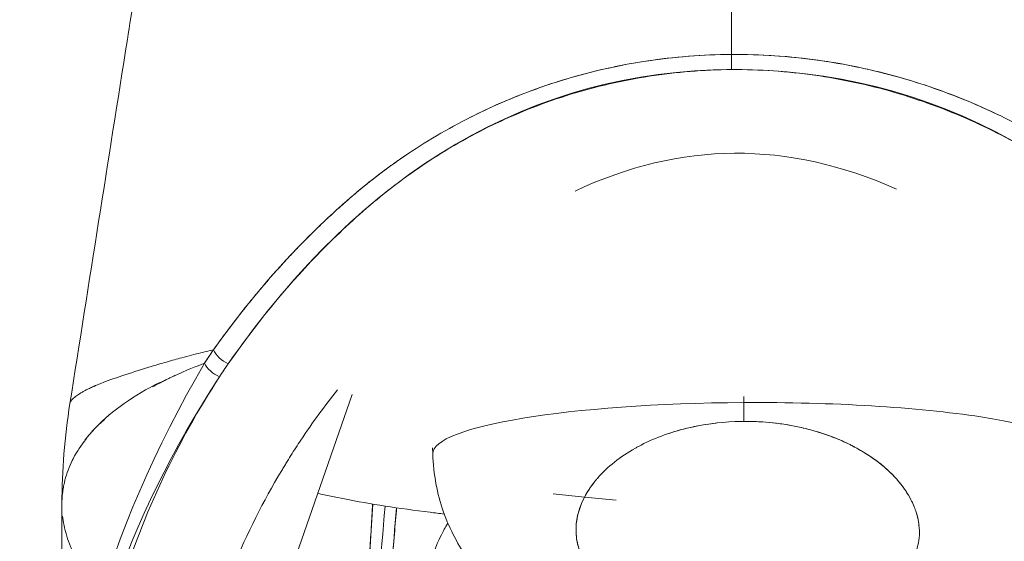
# Model space of a CAD drawing. Header units: millimetres. Extents: x -275 to -235, y -723 to -375.
# Tile 34 of 41: x -275 to -248, y -676 to -662. Entities that reach past the tile are written whole.
import ezdxf

# ---------------------------------------------------------------- set-up
doc = ezdxf.new("R2010")
doc.units = ezdxf.units.MM

msp = doc.modelspace()

# ---------------------------------------------------------------- linework, layer by layer
at = {"color": 0, "linetype": 'Continuous', "lineweight": 0}
for p, q in [((-255.612, -656.15), (-255.625, -662.476)), ((-255.625, -662.476), (-255.612, -656.15)), ((-270.678, -685.516), (-265.835, -671.633)), ((-255.291, -671.681), (-255.291, -671.847)), ((-255.291, -671.847), (-255.291, -671.681)), ((-263.665, -673.229), (-263.67, -673.063)), ((-259.578, -674.39), (-260.426, -674.306)), ((-273.668, -683.874), (-273.649, -674.577)), ((-259.579, -674.39), (-258.731, -674.474))]:
    msp.add_line(p, q, dxfattribs=at)
at = {"color": 0, "linetype": 'Continuous', "lineweight": 0, "extrusion": (0, 0, -1)}
for centre, major_axis, ratio, start_param, end_param in [((-255.606, -662.581), (-0.003, 0.5), 0.037599, -2.223476, -1.359498), ((-253.174, -678.009), (18.648, -1.278), 0.801444, -2.724827, -2.707062), ((-269.157, -670.498), (-0.41, 0.286), 0.543019, -1.902679, -0.715597), ((-269.394, -670.85), (-0.419, 0.273), 0.550413, -1.885468, -0.7038), ((-253.182, -678.011), (18.218, -0.786), 0.793898, -2.702681, -2.674883), ((-254.96, -673.223), (-8.706, 0), 0.158158, -0.004194, 1.532708), ((-254.96, -673.223), (8.706, 0), 0.158158, -1.608884, 0.004194), ((-255.101, -672.508), (-0.03, 5), 0.037599, -1.539843, -1.438038)]:
    msp.add_ellipse(centre, major_axis=major_axis, ratio=ratio, start_param=start_param, end_param=end_param, dxfattribs=at)
at = {"color": 0, "linetype": 'Continuous', "lineweight": 0}
for centre, major_axis, ratio, start_param, end_param in [((-255.606, -662.581), (0.003, -0.5), 0.037599, -1.782095, -0.918117), ((-253.176, -677.791), (-18.661, 0.748), 0.796607, -0.467179, -0.439348), ((-269.157, -670.498), (0.41, -0.286), 0.543019, -2.425997, -1.238914), ((-269.394, -670.85), (0.419, -0.273), 0.550413, -2.437793, -1.256125), ((-254.96, -673.223), (-8.706, 0), 0.158158, -1.532708, 0.004194), ((-254.96, -673.223), (8.706, 0), 0.158158, -0.004194, 1.608884), ((-255.101, -672.508), (0.03, -5), 0.037599, -1.703555, -1.60175)]:
    msp.add_ellipse(centre, major_axis=major_axis, ratio=ratio, start_param=start_param, end_param=end_param, dxfattribs=at)
for points, knots in [([(-273.435, -671.875), (-272.918, -668.608), (-272.403, -665.342), (-271.763, -661.284), (-271.638, -660.491), (-271.513, -659.698)], [0, 0, 0, 0, 10.00002, 10.00002, 12.429727, 12.429727, 12.429727, 12.429727]), ([(-255.625, -662.476), (-256.4, -662.481), (-257.171, -662.543), (-257.917, -662.656), (-258.663, -662.769), (-259.39, -662.934), (-260.098, -663.147), (-260.805, -663.36), (-261.499, -663.624), (-262.151, -663.926), (-262.803, -664.227), (-263.421, -664.566), (-264.007, -664.938), (-264.3, -665.125), (-264.585, -665.319), (-264.862, -665.522), (-265.14, -665.725), (-265.41, -665.935), (-265.666, -666.15), (-265.982, -666.415), (-266.286, -666.686), (-266.579, -666.963)], [0, 0, 0, 0, 0.00221656, 0.00221656, 0.00221656, 0.00443311, 0.00443311, 0.00443311, 0.00664967, 0.00664967, 0.00664967, 0.00886623, 0.00886623, 0.00886623, 0.00997451, 0.00997451, 0.00997451, 0.01108279, 0.01108279, 0.01108279, 0.0124456, 0.0124456, 0.0124456, 0.0124456]), ([(-262.645, -664.164), (-262.137, -663.908), (-261.619, -663.681), (-261.092, -663.483), (-260.926, -663.42), (-260.759, -663.361), (-260.591, -663.304), (-260.507, -663.276), (-260.423, -663.248), (-260.338, -663.221), (-260.313, -663.213), (-260.287, -663.205), (-260.262, -663.197), (-260.245, -663.192), (-260.228, -663.187), (-260.212, -663.182), (-260.19, -663.175), (-260.169, -663.169), (-260.148, -663.162), (-260.127, -663.156), (-260.107, -663.15), (-260.085, -663.143), (-258.633, -662.707), (-257.138, -662.485), (-255.625, -662.476)], [0.5883583, 0.5883583, 0.5883583, 0.5883583, 0.6875, 0.6875, 0.6875, 0.71875, 0.71875, 0.71875, 0.734375, 0.734375, 0.734375, 0.7391122, 0.7391122, 0.7391122, 0.7421875, 0.7421875, 0.7421875, 0.7460938, 0.7460938, 0.7460938, 0.75, 0.75, 0.75, 1, 1, 1, 1]), ([(-255.625, -662.476), (-254.49, -662.469), (-253.357, -662.582), (-252.237, -662.816), (-252.05, -662.854), (-251.863, -662.897), (-251.677, -662.942), (-251.584, -662.965), (-251.491, -662.988), (-251.398, -663.013), (-251.352, -663.025), (-251.306, -663.038), (-251.259, -663.05), (-251.236, -663.056), (-251.213, -663.063), (-251.19, -663.069), (-251.166, -663.076), (-251.142, -663.083), (-251.12, -663.089), (-251.06, -663.106), (-250.999, -663.123), (-250.939, -663.141), (-250.09, -663.391), (-249.257, -663.71), (-248.444, -664.099)], [0, 0, 0, 0, 0.1875, 0.1875, 0.1875, 0.21875, 0.21875, 0.21875, 0.234375, 0.234375, 0.234375, 0.2421875, 0.2421875, 0.2421875, 0.2460937, 0.2460937, 0.2460937, 0.25, 0.25, 0.25, 0.2609179, 0.2609179, 0.2609179, 0.4141944, 0.4141944, 0.4141944, 0.4141944]), ([(-244.333, -666.849), (-244.653, -666.569), (-244.983, -666.295), (-245.597, -665.816), (-245.882, -665.609), (-246.466, -665.21), (-246.764, -665.019), (-247.683, -664.471), (-248.324, -664.14), (-249.671, -663.553), (-250.383, -663.297), (-251.829, -662.888), (-252.567, -662.733), (-254.075, -662.524), (-254.849, -662.471), (-255.625, -662.476)], [0.00525409, 0.00525409, 0.00525409, 0.00525409, 0.00664967, 0.00664967, 0.00775795, 0.00775795, 0.00886623, 0.00886623, 0.01108279, 0.01108279, 0.01329934, 0.01329934, 0.0155159, 0.0155159, 0.01773246, 0.01773246, 0.01773246, 0.01773246]), ([(-269.17, -670.801), (-268.455, -669.775), (-267.663, -668.793), (-266.326, -667.411), (-265.855, -666.965), (-265.104, -666.323), (-264.844, -666.114), (-264.305, -665.71), (-264.029, -665.517), (-263.176, -664.961), (-262.578, -664.624), (-261.313, -664.025), (-260.641, -663.762), (-259.269, -663.339), (-258.564, -663.176), (-257.117, -662.951), (-256.371, -662.889), (-255.619, -662.884)], [0, 0, 0, 0, 0.00443311, 0.00443311, 0.00664967, 0.00664967, 0.00775795, 0.00775795, 0.00886623, 0.00886623, 0.01108279, 0.01108279, 0.01329934, 0.01329934, 0.0155159, 0.0155159, 0.01773246, 0.01773246, 0.01773246, 0.01773246]), ([(-255.619, -662.884), (-254.867, -662.88), (-254.117, -662.932), (-253.386, -663.036), (-252.654, -663.14), (-251.939, -663.295), (-251.238, -663.498), (-250.538, -663.701), (-249.848, -663.956), (-249.195, -664.248), (-248.542, -664.539), (-247.92, -664.869), (-247.326, -665.232), (-247.03, -665.414), (-246.74, -665.604), (-246.457, -665.803), (-246.174, -666.001), (-245.899, -666.207), (-245.634, -666.418), (-245.103, -666.84), (-244.602, -667.28), (-244.124, -667.735), (-243.169, -668.646), (-242.309, -669.617), (-241.523, -670.635)], [0, 0, 0, 0, 0.00221656, 0.00221656, 0.00221656, 0.00443311, 0.00443311, 0.00443311, 0.00664967, 0.00664967, 0.00664967, 0.00886623, 0.00886623, 0.00886623, 0.00997451, 0.00997451, 0.00997451, 0.01108279, 0.01108279, 0.01108279, 0.01329934, 0.01329934, 0.01329934, 0.01773246, 0.01773246, 0.01773246, 0.01773246]), ([(-269.568, -670.428), (-269.262, -669.997), (-268.948, -669.582), (-268.627, -669.184), (-268.539, -669.075), (-268.45, -668.967), (-268.361, -668.861), (-268.154, -668.613), (-267.943, -668.372), (-267.73, -668.137), (-267.623, -668.02), (-267.516, -667.905), (-267.408, -667.791), (-267.354, -667.734), (-267.3, -667.678), (-267.245, -667.622), (-267.218, -667.593), (-267.191, -667.566), (-267.164, -667.538), (-267.15, -667.524), (-267.136, -667.51), (-267.123, -667.496), (-267.109, -667.482), (-267.096, -667.469), (-267.082, -667.455), (-266.959, -667.33), (-266.835, -667.208), (-266.71, -667.088), (-266.656, -667.036), (-266.601, -666.984), (-266.547, -666.933), (-266.517, -666.905), (-266.487, -666.877), (-266.457, -666.849), (-266.442, -666.835), (-266.427, -666.821), (-266.412, -666.807), (-266.404, -666.8), (-266.397, -666.793), (-266.389, -666.786), (-266.382, -666.779), (-266.375, -666.773), (-266.367, -666.765), (-266.23, -666.64), (-266.099, -666.522), (-265.974, -666.413), (-265.911, -666.358), (-265.85, -666.305), (-265.79, -666.254), (-265.76, -666.229), (-265.731, -666.204), (-265.701, -666.179), (-265.687, -666.167), (-265.672, -666.155), (-265.658, -666.143), (-265.651, -666.137), (-265.643, -666.131), (-265.636, -666.125), (-265.629, -666.119), (-265.623, -666.114), (-265.615, -666.107), (-265.307, -665.853), (-264.992, -665.612), (-264.67, -665.384), (-264.579, -665.319), (-264.488, -665.256), (-264.396, -665.194), (-264.362, -665.171), (-264.329, -665.149), (-264.295, -665.126)], [0, 0, 0, 0, 0.0981504, 0.0981504, 0.0981504, 0.125, 0.125, 0.125, 0.1875, 0.1875, 0.1875, 0.21875, 0.21875, 0.21875, 0.234375, 0.234375, 0.234375, 0.2421875, 0.2421875, 0.2421875, 0.2460937, 0.2460937, 0.2460937, 0.25, 0.25, 0.25, 0.2827385, 0.2827385, 0.2827385, 0.296875, 0.296875, 0.296875, 0.3046875, 0.3046875, 0.3046875, 0.3085937, 0.3085937, 0.3085937, 0.3105469, 0.3105469, 0.3105469, 0.3125, 0.3125, 0.3125, 0.34375, 0.34375, 0.34375, 0.359375, 0.359375, 0.359375, 0.3671875, 0.3671875, 0.3671875, 0.3710937, 0.3710937, 0.3710937, 0.3730469, 0.3730469, 0.3730469, 0.375, 0.375, 0.375, 0.4481255, 0.4481255, 0.4481255, 0.46875, 0.46875, 0.46875, 0.4762547, 0.4762547, 0.4762547, 0.4762547]), ([(-266.61, -666.993), (-266.783, -667.157), (-266.952, -667.323), (-267.118, -667.491), (-268.03, -668.416), (-268.839, -669.4), (-269.569, -670.428)], [0.012494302, 0.012494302, 0.012494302, 0.012494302, 0.013299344, 0.013299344, 0.013299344, 0.017732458, 0.017732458, 0.017732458, 0.017732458]), ([(-269.569, -670.428), (-269.571, -670.429), (-269.624, -670.441), (-269.725, -670.464), (-269.826, -670.488), (-269.975, -670.523), (-270.165, -670.572), (-270.244, -670.592), (-270.331, -670.615), (-270.423, -670.64), (-270.55, -670.675), (-270.688, -670.713), (-270.834, -670.756), (-270.966, -670.794), (-271.106, -670.836), (-271.25, -670.879), (-271.478, -670.949), (-271.719, -671.024), (-271.958, -671.103), (-272.159, -671.169), (-272.357, -671.238), (-272.542, -671.31), (-272.593, -671.33), (-272.643, -671.349), (-272.692, -671.37), (-272.707, -671.376), (-272.723, -671.383), (-272.739, -671.389), (-272.743, -671.391), (-272.747, -671.393), (-272.75, -671.394), (-272.751, -671.395), (-272.752, -671.395), (-272.753, -671.395), (-272.755, -671.396), (-272.755, -671.396), (-272.755, -671.396), (-272.756, -671.397), (-272.756, -671.397), (-272.757, -671.397), (-272.759, -671.398), (-272.762, -671.399), (-272.765, -671.4), (-272.771, -671.403), (-272.777, -671.406), (-272.784, -671.409), (-272.79, -671.411), (-272.797, -671.414), (-272.803, -671.417), (-272.818, -671.424), (-272.834, -671.431), (-272.852, -671.439), (-272.86, -671.443), (-272.87, -671.447), (-272.879, -671.451), (-272.922, -671.472), (-272.953, -671.487), (-272.975, -671.498), (-272.976, -671.499), (-272.977, -671.499), (-272.977, -671.499), (-272.978, -671.5), (-272.979, -671.5), (-272.98, -671.501), (-272.981, -671.501), (-272.983, -671.502), (-272.985, -671.503), (-272.986, -671.504), (-272.987, -671.504), (-272.988, -671.505), (-272.991, -671.506), (-272.994, -671.508), (-272.997, -671.509), (-273.005, -671.513), (-273.014, -671.518), (-273.025, -671.524), (-273.045, -671.535), (-273.07, -671.548), (-273.097, -671.564), (-273.111, -671.571), (-273.125, -671.58), (-273.14, -671.589), (-273.143, -671.591), (-273.147, -671.593), (-273.151, -671.595), (-273.152, -671.596), (-273.153, -671.597), (-273.154, -671.597), (-273.155, -671.598), (-273.155, -671.598), (-273.156, -671.598), (-273.157, -671.599), (-273.158, -671.6), (-273.159, -671.601), (-273.164, -671.604), (-273.169, -671.607), (-273.174, -671.61), (-273.193, -671.622), (-273.211, -671.633), (-273.228, -671.645), (-273.248, -671.659), (-273.267, -671.673), (-273.284, -671.686), (-273.325, -671.718), (-273.359, -671.749), (-273.383, -671.778), (-273.384, -671.778), (-273.384, -671.778), (-273.384, -671.778), (-273.385, -671.78), (-273.387, -671.783), (-273.39, -671.786), (-273.399, -671.798), (-273.415, -671.818), (-273.426, -671.845), (-273.43, -671.854), (-273.432, -671.862), (-273.433, -671.869), (-273.434, -671.872), (-273.434, -671.874), (-273.435, -671.876)], [0.0001661, 0.0001661, 0.0001661, 0.0001661, 0.0625, 0.0625, 0.0625, 0.125, 0.125, 0.125, 0.1513501, 0.1513501, 0.1513501, 0.1875, 0.1875, 0.1875, 0.2203253, 0.2203253, 0.2203253, 0.272461, 0.272461, 0.272461, 0.3161559, 0.3161559, 0.3161559, 0.328125, 0.328125, 0.328125, 0.3320312, 0.3320312, 0.3320312, 0.3330078, 0.3330078, 0.3330078, 0.3332519, 0.3332519, 0.3332519, 0.3336181, 0.3336181, 0.3336181, 0.3339844, 0.3339844, 0.3339844, 0.3359375, 0.3359375, 0.3359375, 0.3401537, 0.3401537, 0.3401537, 0.34375, 0.34375, 0.34375, 0.3515625, 0.3515625, 0.3515625, 0.3554687, 0.3554687, 0.3554687, 0.375, 0.375, 0.375, 0.3759765, 0.3759765, 0.3759765, 0.3769531, 0.3769531, 0.3769531, 0.3789062, 0.3789062, 0.3789062, 0.3801654, 0.3801654, 0.3801654, 0.3828125, 0.3828125, 0.3828125, 0.390625, 0.390625, 0.390625, 0.40625, 0.40625, 0.40625, 0.4140625, 0.4140625, 0.4140625, 0.4160156, 0.4160156, 0.4160156, 0.4165039, 0.4165039, 0.4165039, 0.4169922, 0.4169922, 0.4169922, 0.4179687, 0.4179687, 0.4179687, 0.421875, 0.421875, 0.421875, 0.4375, 0.4375, 0.4375, 0.4560139, 0.4560139, 0.4560139, 0.5, 0.5, 0.5, 0.5002942, 0.5002942, 0.5002942, 0.5073734, 0.5073734, 0.5073734, 0.5376614, 0.5376614, 0.5376614, 0.5479162, 0.5479162, 0.5479162, 0.5515749, 0.5515749, 0.5515749, 0.5515749]), ([(-271.215, -671.427), (-271.164, -671.399), (-271.1, -671.364), (-271.022, -671.324), (-271.018, -671.322), (-271.017, -671.321), (-271.015, -671.32), (-271.012, -671.319), (-271.01, -671.318), (-271.008, -671.316), (-271.003, -671.314), (-270.999, -671.312), (-270.994, -671.309), (-270.985, -671.305), (-270.976, -671.3), (-270.967, -671.295), (-270.949, -671.286), (-270.931, -671.277), (-270.914, -671.268), (-270.879, -671.251), (-270.846, -671.234), (-270.815, -671.219), (-270.783, -671.203), (-270.753, -671.189), (-270.724, -671.175), (-270.696, -671.161), (-270.669, -671.148), (-270.643, -671.137), (-270.643, -671.136), (-270.64, -671.135), (-270.638, -671.134), (-270.636, -671.133), (-270.634, -671.132), (-270.633, -671.132), (-270.629, -671.13), (-270.626, -671.128), (-270.622, -671.127), (-270.615, -671.123), (-270.608, -671.12), (-270.601, -671.117), (-270.587, -671.11), (-270.573, -671.104), (-270.559, -671.098), (-270.532, -671.085), (-270.505, -671.073), (-270.479, -671.061), (-270.452, -671.049), (-270.426, -671.038), (-270.401, -671.026), (-270.078, -670.885), (-269.87, -670.812), (-269.811, -670.791)], [0.894913, 0.894913, 0.894913, 0.894913, 0.9062498, 0.9062498, 0.9062498, 0.9067381, 0.9067381, 0.9067381, 0.9072264, 0.9072264, 0.9072264, 0.9082029, 0.9082029, 0.9082029, 0.910156, 0.910156, 0.910156, 0.9140623, 0.9140623, 0.9140623, 0.9218748, 0.9218748, 0.9218748, 0.9296873, 0.9296873, 0.9296873, 0.9374998, 0.9374998, 0.9374998, 0.9377439, 0.9377439, 0.9377439, 0.9379881, 0.9379881, 0.9379881, 0.9384764, 0.9384764, 0.9384764, 0.9394529, 0.9394529, 0.9394529, 0.941406, 0.941406, 0.941406, 0.9453123, 0.9453123, 0.9453123, 0.9493124, 0.9493124, 0.9493124, 0.9999998, 0.9999998, 0.9999998, 0.9999998]), ([(-270.355, -695.543), (-271.35, -693.638), (-272.098, -691.598), (-272.572, -689.499), (-273.046, -687.4), (-273.245, -685.242), (-273.162, -683.104), (-273.079, -680.967), (-272.714, -678.851), (-272.08, -676.834), (-271.447, -674.817), (-270.544, -672.9), (-269.407, -671.153)], [0.946917, 0.946917, 0.946917, 0.946917, 1.220443, 1.220443, 1.220443, 1.49397, 1.49397, 1.49397, 1.767496, 1.767496, 1.767496, 2.041022, 2.041022, 2.041022, 2.041022]), ([(-271.015, -671.306), (-271.712, -671.657), (-272.299, -672.064), (-272.74, -672.521), (-272.845, -672.63), (-272.942, -672.742), (-273.03, -672.857)], [0.0992741, 0.0992741, 0.0992741, 0.0992741, 0.2856445, 0.2856445, 0.2856445, 0.3301267, 0.3301267, 0.3301267, 0.3301267]), ([(-266.233, -671.501), (-266.573, -671.931), (-266.903, -672.383), (-267.218, -672.858), (-267.309, -672.995), (-267.398, -673.133), (-267.486, -673.273), (-267.53, -673.343), (-267.574, -673.414), (-267.617, -673.485), (-267.639, -673.52), (-267.661, -673.556), (-267.682, -673.592), (-267.693, -673.61), (-267.704, -673.628), (-267.715, -673.645), (-267.725, -673.663), (-267.737, -673.683), (-267.747, -673.699), (-268.218, -674.491), (-268.66, -675.359), (-269.053, -676.303), (-269.118, -676.46), (-269.182, -676.62), (-269.245, -676.781), (-269.276, -676.862), (-269.307, -676.943), (-269.337, -677.025), (-269.353, -677.066), (-269.368, -677.107), (-269.383, -677.148), (-269.39, -677.168), (-269.398, -677.189), (-269.405, -677.21), (-269.411, -677.225), (-269.416, -677.241), (-269.422, -677.256), (-269.424, -677.261), (-269.426, -677.267), (-269.428, -677.272), (-269.723, -678.096), (-269.997, -679.024), (-270.213, -680.056), (-270.249, -680.228), (-270.283, -680.403), (-270.316, -680.581), (-270.332, -680.67), (-270.348, -680.759), (-270.364, -680.85), (-270.371, -680.895), (-270.379, -680.94), (-270.386, -680.986), (-270.39, -681.009), (-270.394, -681.031), (-270.397, -681.054), (-270.4, -681.074), (-270.404, -681.094), (-270.407, -681.114), (-270.407, -681.117), (-270.408, -681.121), (-270.408, -681.123), (-270.531, -681.904), (-270.661, -682.977), (-270.668, -684.341)], [0.0771625, 0.0771625, 0.0771625, 0.0771625, 0.183765, 0.183765, 0.183765, 0.2143925, 0.2143925, 0.2143925, 0.2297062, 0.2297062, 0.2297062, 0.2373631, 0.2373631, 0.2373631, 0.2411915, 0.2411915, 0.2411915, 0.24502, 0.24502, 0.24502, 0.4287849, 0.4287849, 0.4287849, 0.4594124, 0.4594124, 0.4594124, 0.4747261, 0.4747261, 0.4747261, 0.482383, 0.482383, 0.482383, 0.4862114, 0.4862114, 0.4862114, 0.4890827, 0.4890827, 0.4890827, 0.4900399, 0.4900399, 0.4900399, 0.6738048, 0.6738048, 0.6738048, 0.7044323, 0.7044323, 0.7044323, 0.719746, 0.719746, 0.719746, 0.7274029, 0.7274029, 0.7274029, 0.7312313, 0.7312313, 0.7312313, 0.7345812, 0.7345812, 0.7345812, 0.7350598, 0.7350598, 0.7350598, 0.9377903, 0.9377903, 0.9377903, 0.9377903]), ([(-273.649, -674.577), (-273.649, -674.471), (-273.642, -674.393), (-273.638, -674.341), (-273.636, -674.32), (-273.634, -674.303), (-273.633, -674.291), (-273.633, -674.291), (-273.632, -674.288), (-273.632, -674.286), (-273.632, -674.284), (-273.632, -674.282), (-273.631, -674.28), (-273.631, -674.276), (-273.63, -674.273), (-273.63, -674.269), (-273.629, -674.261), (-273.628, -674.254), (-273.627, -674.246), (-273.625, -674.231), (-273.623, -674.217), (-273.621, -674.202), (-273.617, -674.172), (-273.612, -674.143), (-273.607, -674.114), (-273.604, -674.1), (-273.601, -674.085), (-273.598, -674.07), (-273.58, -673.978), (-273.557, -673.889), (-273.53, -673.803), (-273.47, -673.613), (-273.393, -673.44), (-273.306, -673.283), (-273.201, -673.095), (-273.084, -672.929), (-272.965, -672.783), (-272.894, -672.694), (-272.821, -672.614), (-272.751, -672.54), (-272.679, -672.465), (-272.609, -672.398), (-272.543, -672.338), (-272.542, -672.337), (-272.539, -672.335), (-272.537, -672.333), (-272.535, -672.331), (-272.533, -672.329), (-272.531, -672.327), (-272.527, -672.324), (-272.523, -672.32), (-272.519, -672.317), (-272.515, -672.313), (-272.511, -672.309), (-272.506, -672.305), (-272.506, -672.305), (-272.506, -672.305), (-272.506, -672.305)], [0.39681, 0.39681, 0.39681, 0.39681, 0.4701944, 0.4701944, 0.4701944, 0.4999999, 0.4999999, 0.4999999, 0.5004882, 0.5004882, 0.5004882, 0.5009765, 0.5009765, 0.5009765, 0.501953, 0.501953, 0.501953, 0.5039062, 0.5039062, 0.5039062, 0.5078124, 0.5078124, 0.5078124, 0.5156249, 0.5156249, 0.5156249, 0.5195899, 0.5195899, 0.5195899, 0.5448497, 0.5448497, 0.5448497, 0.6008802, 0.6008802, 0.6008802, 0.6680036, 0.6680036, 0.6680036, 0.7085939, 0.7085939, 0.7085939, 0.7499998, 0.7499998, 0.7499998, 0.7504881, 0.7504881, 0.7504881, 0.7509764, 0.7509764, 0.7509764, 0.751953, 0.751953, 0.751953, 0.7530467, 0.7530467, 0.7530467, 0.7530476, 0.7530476, 0.7530476, 0.7530476]), ([(-255.372, -672.355), (-255.805, -672.363), (-256.226, -672.41), (-256.636, -672.497), (-256.699, -672.51), (-256.759, -672.524), (-256.823, -672.539), (-257.3, -672.655), (-257.736, -672.819), (-258.131, -673.031), (-258.157, -673.045), (-258.182, -673.058), (-258.209, -673.074), (-258.624, -673.306), (-258.966, -673.577), (-259.233, -673.888), (-259.251, -673.908), (-259.267, -673.928), (-259.286, -673.95), (-259.412, -674.106), (-259.517, -674.266), (-259.599, -674.432), (-259.611, -674.455), (-259.622, -674.478), (-259.633, -674.503), (-259.713, -674.679), (-259.765, -674.855), (-259.791, -675.033), (-259.795, -675.058), (-259.798, -675.082), (-259.801, -675.109), (-259.817, -675.269), (-259.811, -675.426), (-259.782, -675.579), (-259.773, -675.63), (-259.761, -675.679), (-259.746, -675.731), (-259.686, -675.938), (-259.585, -676.131), (-259.444, -676.307), (-259.32, -676.462), (-259.169, -676.6), (-258.99, -676.721), (-258.964, -676.739), (-258.936, -676.757), (-258.911, -676.773), (-258.724, -676.89), (-258.511, -676.989), (-258.272, -677.069), (-258.256, -677.075), (-258.238, -677.081), (-258.224, -677.085), (-258.005, -677.156), (-257.762, -677.212), (-257.494, -677.255), (-257.486, -677.256), (-257.476, -677.258), (-257.468, -677.259), (-257.244, -677.294), (-256.992, -677.32), (-256.714, -677.338), (-256.705, -677.339), (-256.694, -677.339), (-256.687, -677.34), (-256.455, -677.354), (-256.202, -677.364), (-255.928, -677.368), (-255.919, -677.369), (-255.908, -677.369), (-255.901, -677.369), (-255.686, -677.372), (-255.424, -677.373), (-255.115, -677.371)], [0.0065172, 0.0065172, 0.0065172, 0.0065172, 0.109375, 0.109375, 0.109375, 0.125, 0.125, 0.125, 0.2421875, 0.2421875, 0.2421875, 0.25, 0.25, 0.25, 0.3671875, 0.3671875, 0.3671875, 0.375, 0.375, 0.375, 0.4296875, 0.4296875, 0.4296875, 0.4375, 0.4375, 0.4375, 0.4921875, 0.4921875, 0.4921875, 0.5, 0.5, 0.5, 0.546875, 0.546875, 0.546875, 0.5625, 0.5625, 0.5625, 0.625, 0.625, 0.625, 0.6796875, 0.6796875, 0.6796875, 0.6875, 0.6875, 0.6875, 0.7460937, 0.7460937, 0.7460937, 0.75, 0.75, 0.75, 0.8105469, 0.8105469, 0.8105469, 0.8125, 0.8125, 0.8125, 0.8730469, 0.8730469, 0.8730469, 0.875, 0.875, 0.875, 0.9355469, 0.9355469, 0.9355469, 0.9375, 0.9375, 0.9375, 1, 1, 1, 1]), ([(-257.304, -672.677), (-257.206, -672.645), (-257.106, -672.614), (-257.005, -672.586), (-256.942, -672.569), (-256.878, -672.553), (-256.816, -672.538), (-256.562, -672.477), (-256.303, -672.431), (-256.039, -672.4)], [0.8338827, 0.8338827, 0.8338827, 0.8338827, 0.859375, 0.859375, 0.859375, 0.875, 0.875, 0.875, 0.9394676, 0.9394676, 0.9394676, 0.9394676]), ([(-250.701, -674.661), (-250.718, -674.62), (-250.736, -674.578), (-250.755, -674.537), (-250.767, -674.512), (-250.78, -674.485), (-250.793, -674.462), (-250.879, -674.295), (-250.988, -674.134), (-251.118, -673.978), (-251.137, -673.956), (-251.157, -673.933), (-251.175, -673.912), (-251.453, -673.598), (-251.803, -673.325), (-252.225, -673.09), (-252.253, -673.075), (-252.283, -673.058), (-252.31, -673.044), (-252.688, -672.843), (-253.1, -672.685), (-253.546, -672.569), (-253.609, -672.552), (-253.676, -672.536), (-253.739, -672.522), (-254.243, -672.407), (-254.76, -672.351), (-255.29, -672.354)], [0.5417777, 0.5417777, 0.5417777, 0.5417777, 0.5546875, 0.5546875, 0.5546875, 0.5625, 0.5625, 0.5625, 0.6171875, 0.6171875, 0.6171875, 0.625, 0.625, 0.625, 0.7421875, 0.7421875, 0.7421875, 0.75, 0.75, 0.75, 0.859375, 0.859375, 0.859375, 0.875, 0.875, 0.875, 1, 1, 1, 1]), ([(-255.29, -672.354), (-254.832, -672.352), (-254.377, -672.394), (-253.934, -672.481), (-253.871, -672.493), (-253.809, -672.506), (-253.745, -672.521), (-253.356, -672.609), (-252.987, -672.73), (-252.644, -672.882), (-252.587, -672.907), (-252.531, -672.933), (-252.475, -672.96), (-252.447, -672.974), (-252.419, -672.987), (-252.392, -673.001), (-252.365, -673.015), (-252.339, -673.029), (-252.31, -673.044)], [0, 0, 0, 0, 0.109375, 0.109375, 0.109375, 0.125, 0.125, 0.125, 0.21875, 0.21875, 0.21875, 0.234375, 0.234375, 0.234375, 0.2421875, 0.2421875, 0.2421875, 0.25, 0.25, 0.25, 0.25]), ([(-263.665, -673.229), (-263.651, -673.776), (-263.544, -674.311), (-263.201, -675.291), (-262.96, -675.718), (-262.401, -676.504), (-262.087, -676.807), (-261.406, -677.376), (-261.078, -677.564), (-260.491, -677.867), (-260.241, -677.966), (-259.791, -678.125), (-259.593, -678.183), (-259.29, -678.263), (-259.179, -678.289), (-259.071, -678.314)], [3.145787, 3.145787, 3.145787, 3.145787, 3.1967581, 3.1967581, 3.25363, 3.25363, 3.3283175, 3.3283175, 3.4386336, 3.4386336, 3.5612399, 3.5612399, 3.6838462, 3.6838462, 3.7587372, 3.7587372, 3.7587372, 3.7587372]), ([(-252.243, -673.08), (-251.928, -673.254), (-251.649, -673.452), (-251.412, -673.67), (-251.37, -673.709), (-251.329, -673.749), (-251.29, -673.789), (-251.27, -673.809), (-251.251, -673.829), (-251.231, -673.85), (-251.212, -673.87), (-251.195, -673.89), (-251.175, -673.912), (-251.097, -674), (-251.026, -674.09), (-250.962, -674.182), (-250.93, -674.228), (-250.9, -674.274), (-250.872, -674.321), (-250.858, -674.344), (-250.844, -674.367), (-250.831, -674.391), (-250.824, -674.403), (-250.818, -674.414), (-250.812, -674.426), (-250.805, -674.438), (-250.799, -674.449), (-250.793, -674.462), (-250.74, -674.563), (-250.697, -674.665), (-250.662, -674.765), (-250.645, -674.816), (-250.631, -674.866), (-250.618, -674.916), (-250.612, -674.941), (-250.606, -674.966), (-250.601, -674.991), (-250.598, -675.004), (-250.596, -675.016), (-250.593, -675.028), (-250.591, -675.041), (-250.589, -675.052), (-250.587, -675.066), (-250.582, -675.096), (-250.578, -675.126), (-250.574, -675.156)], [0.2562004, 0.2562004, 0.2562004, 0.2562004, 0.34375, 0.34375, 0.34375, 0.359375, 0.359375, 0.359375, 0.3671875, 0.3671875, 0.3671875, 0.375, 0.375, 0.375, 0.40625, 0.40625, 0.40625, 0.421875, 0.421875, 0.421875, 0.4296875, 0.4296875, 0.4296875, 0.4335937, 0.4335937, 0.4335937, 0.4375, 0.4375, 0.4375, 0.46875, 0.46875, 0.46875, 0.484375, 0.484375, 0.484375, 0.4921875, 0.4921875, 0.4921875, 0.4960937, 0.4960937, 0.4960937, 0.5, 0.5, 0.5, 0.5086057, 0.5086057, 0.5086057, 0.5086057]), ([(-259.533, -676.185), (-259.595, -676.092), (-259.649, -675.993), (-259.691, -675.888), (-259.702, -675.863), (-259.711, -675.837), (-259.721, -675.811), (-259.725, -675.797), (-259.73, -675.784), (-259.734, -675.771), (-259.738, -675.758), (-259.743, -675.743), (-259.746, -675.731), (-259.788, -675.585), (-259.81, -675.432), (-259.809, -675.271), (-259.809, -675.245), (-259.808, -675.218), (-259.807, -675.191), (-259.806, -675.177), (-259.805, -675.164), (-259.804, -675.15), (-259.803, -675.136), (-259.802, -675.121), (-259.801, -675.109), (-259.771, -674.817), (-259.669, -674.522), (-259.49, -674.235), (-259.46, -674.187), (-259.428, -674.139), (-259.394, -674.092), (-259.377, -674.068), (-259.36, -674.045), (-259.341, -674.021), (-259.334, -674.011), (-259.326, -674), (-259.318, -673.99)], [0.3896621, 0.3896621, 0.3896621, 0.3896621, 0.421875, 0.421875, 0.421875, 0.4296875, 0.4296875, 0.4296875, 0.4335937, 0.4335937, 0.4335937, 0.4375, 0.4375, 0.4375, 0.484375, 0.484375, 0.484375, 0.4921875, 0.4921875, 0.4921875, 0.4960937, 0.4960937, 0.4960937, 0.5, 0.5, 0.5, 0.59375, 0.59375, 0.59375, 0.609375, 0.609375, 0.609375, 0.6171875, 0.6171875, 0.6171875, 0.6205744, 0.6205744, 0.6205744, 0.6205744]), ([(-266.762, -674.289), (-266.533, -674.343), (-266.292, -674.394), (-265.353, -674.578), (-264.581, -674.698), (-263.612, -674.818), (-263.484, -674.834), (-263.355, -674.849)], [3.7388927, 3.7388927, 3.7388927, 3.7388927, 3.8213001, 3.8213001, 4.0459194, 4.0459194, 4.0795084, 4.0795084, 4.0795084, 4.0795084]), ([(-265.756, -680.235), (-265.765, -680.238), (-265.768, -680.212), (-265.765, -680.157), (-265.763, -680.129), (-265.76, -680.094), (-265.755, -680.051), (-265.752, -680.03), (-265.75, -680.006), (-265.746, -679.981), (-265.745, -679.968), (-265.743, -679.955), (-265.741, -679.941), (-265.741, -679.934), (-265.74, -679.927), (-265.739, -679.92), (-265.738, -679.917), (-265.738, -679.913), (-265.737, -679.91), (-265.737, -679.906), (-265.736, -679.9), (-265.736, -679.899), (-265.729, -679.846), (-265.721, -679.784), (-265.711, -679.714), (-265.707, -679.679), (-265.702, -679.642), (-265.696, -679.602), (-265.694, -679.582), (-265.691, -679.562), (-265.688, -679.541), (-265.687, -679.53), (-265.685, -679.519), (-265.684, -679.508), (-265.683, -679.503), (-265.683, -679.498), (-265.682, -679.492), (-265.681, -679.487), (-265.68, -679.478), (-265.68, -679.475), (-265.661, -679.335), (-265.637, -679.146), (-265.609, -678.899), (-265.605, -678.858), (-265.6, -678.815), (-265.595, -678.77), (-265.592, -678.748), (-265.59, -678.726), (-265.587, -678.702), (-265.586, -678.691), (-265.585, -678.679), (-265.584, -678.667), (-265.583, -678.662), (-265.582, -678.656), (-265.582, -678.65), (-265.581, -678.644), (-265.58, -678.634), (-265.58, -678.632), (-265.559, -678.435), (-265.514, -678.011), (-265.458, -677.283), (-265.454, -677.232), (-265.45, -677.178), (-265.446, -677.123), (-265.444, -677.095), (-265.441, -677.067), (-265.439, -677.039), (-265.438, -677.025), (-265.437, -677.011), (-265.436, -676.996), (-265.436, -676.989), (-265.435, -676.982), (-265.435, -676.975), (-265.434, -676.967), (-265.433, -676.959), (-265.433, -676.953), (-265.383, -676.269), (-265.352, -675.738), (-265.332, -675.409), (-265.331, -675.386), (-265.33, -675.363), (-265.328, -675.342), (-265.328, -675.331), (-265.327, -675.321), (-265.326, -675.31), (-265.326, -675.305), (-265.326, -675.3), (-265.326, -675.295), (-265.325, -675.291), (-265.325, -675.288), (-265.325, -675.284), (-265.324, -675.273), (-265.323, -675.245), (-265.321, -675.224), (-265.308, -675.003), (-265.296, -674.788), (-265.284, -674.58)], [0.0000256, 0.0000256, 0.0000256, 0.0000256, 0.03125, 0.03125, 0.03125, 0.046875, 0.046875, 0.046875, 0.0546875, 0.0546875, 0.0546875, 0.0585937, 0.0585937, 0.0585937, 0.0605469, 0.0605469, 0.0605469, 0.0615234, 0.0615234, 0.0615234, 0.0625, 0.0625, 0.0625, 0.09375, 0.09375, 0.09375, 0.109375, 0.109375, 0.109375, 0.1171875, 0.1171875, 0.1171875, 0.1210937, 0.1210937, 0.1210937, 0.1230469, 0.1230469, 0.1230469, 0.125, 0.125, 0.125, 0.21875, 0.21875, 0.21875, 0.234375, 0.234375, 0.234375, 0.2421875, 0.2421875, 0.2421875, 0.2460937, 0.2460937, 0.2460937, 0.2480469, 0.2480469, 0.2480469, 0.25, 0.25, 0.25, 0.46875, 0.46875, 0.46875, 0.484375, 0.484375, 0.484375, 0.4921875, 0.4921875, 0.4921875, 0.4960937, 0.4960937, 0.4960937, 0.4980469, 0.4980469, 0.4980469, 0.5, 0.5, 0.5, 0.71875, 0.71875, 0.71875, 0.734375, 0.734375, 0.734375, 0.7421875, 0.7421875, 0.7421875, 0.7460937, 0.7460937, 0.7460937, 0.7490234, 0.7490234, 0.7490234, 0.7578102, 0.7578102, 0.7578102, 0.8495324, 0.8495324, 0.8495324, 0.8495324]), ([(-265.284, -674.58), (-265.288, -674.654), (-265.292, -674.729), (-265.297, -674.806), (-265.301, -674.882), (-265.306, -674.96), (-265.31, -675.039), (-265.312, -675.078), (-265.315, -675.118), (-265.317, -675.158), (-265.318, -675.178), (-265.32, -675.199), (-265.321, -675.219), (-265.321, -675.229), (-265.322, -675.239), (-265.322, -675.25), (-265.323, -675.257), (-265.323, -675.265), (-265.324, -675.273), (-265.325, -675.296), (-265.328, -675.336), (-265.33, -675.368), (-265.355, -675.804), (-265.378, -676.153), (-265.395, -676.414), (-265.405, -676.554), (-265.413, -676.668), (-265.419, -676.758), (-265.422, -676.803), (-265.425, -676.842), (-265.427, -676.874), (-265.428, -676.89), (-265.43, -676.905), (-265.43, -676.918), (-265.431, -676.922), (-265.431, -676.926), (-265.431, -676.929), (-265.432, -676.935), (-265.432, -676.94), (-265.432, -676.945), (-265.434, -676.965), (-265.437, -677.003), (-265.439, -677.04), (-265.458, -677.287), (-265.488, -677.712), (-265.548, -678.322), (-265.553, -678.371), (-265.558, -678.421), (-265.563, -678.473), (-265.566, -678.499), (-265.569, -678.525), (-265.571, -678.552), (-265.573, -678.565), (-265.574, -678.578), (-265.576, -678.592), (-265.576, -678.598), (-265.577, -678.605), (-265.578, -678.612), (-265.578, -678.617), (-265.579, -678.622), (-265.579, -678.627), (-265.58, -678.634), (-265.58, -678.634), (-265.58, -678.636), (-265.583, -678.663), (-265.588, -678.71), (-265.596, -678.776), (-265.599, -678.812), (-265.604, -678.852), (-265.609, -678.898), (-265.612, -678.921), (-265.615, -678.946), (-265.618, -678.972), (-265.619, -678.985), (-265.621, -678.998), (-265.622, -679.012), (-265.623, -679.018), (-265.624, -679.025), (-265.625, -679.032), (-265.626, -679.039), (-265.627, -679.048), (-265.627, -679.053), (-265.638, -679.144), (-265.648, -679.224), (-265.657, -679.295), (-265.661, -679.33), (-265.665, -679.363), (-265.669, -679.393), (-265.671, -679.408), (-265.673, -679.422), (-265.675, -679.436), (-265.675, -679.443), (-265.676, -679.45), (-265.677, -679.456), (-265.678, -679.463), (-265.679, -679.468), (-265.68, -679.475), (-265.681, -679.483), (-265.682, -679.491), (-265.683, -679.499), (-265.686, -679.523), (-265.689, -679.548), (-265.693, -679.575), (-265.695, -679.593), (-265.698, -679.611), (-265.7, -679.63), (-265.701, -679.639), (-265.703, -679.648), (-265.704, -679.658), (-265.705, -679.668), (-265.706, -679.676), (-265.708, -679.687), (-265.714, -679.733), (-265.719, -679.774), (-265.724, -679.809), (-265.726, -679.827), (-265.729, -679.843), (-265.731, -679.858), (-265.732, -679.865), (-265.732, -679.872), (-265.733, -679.879), (-265.734, -679.883), (-265.734, -679.886), (-265.735, -679.889), (-265.735, -679.892), (-265.735, -679.894), (-265.736, -679.9), (-265.738, -679.911), (-265.739, -679.922), (-265.74, -679.932), (-265.742, -679.942), (-265.743, -679.952), (-265.744, -679.961), (-265.745, -679.97), (-265.746, -679.978), (-265.747, -679.985), (-265.747, -679.988), (-265.748, -679.991), (-265.748, -679.994), (-265.749, -680.003), (-265.751, -680.017), (-265.752, -680.03), (-265.753, -680.038), (-265.754, -680.045), (-265.755, -680.054), (-265.756, -680.063), (-265.757, -680.072), (-265.758, -680.08), (-265.758, -680.085), (-265.759, -680.089), (-265.759, -680.093), (-265.76, -680.096), (-265.76, -680.099), (-265.76, -680.104), (-265.761, -680.114), (-265.762, -680.123), (-265.763, -680.13), (-265.763, -680.133), (-265.763, -680.136), (-265.763, -680.14), (-265.764, -680.143), (-265.764, -680.147), (-265.764, -680.151), (-265.765, -680.157), (-265.765, -680.165), (-265.765, -680.174), (-265.766, -680.179), (-265.766, -680.181), (-265.766, -680.184), (-265.766, -680.188), (-265.766, -680.191), (-265.766, -680.194), (-265.766, -680.201), (-265.766, -680.207), (-265.765, -680.212), (-265.765, -680.215), (-265.765, -680.217), (-265.764, -680.219), (-265.764, -680.221), (-265.764, -680.224), (-265.763, -680.225), (-265.763, -680.227), (-265.762, -680.231), (-265.76, -680.233), (-265.759, -680.234), (-265.759, -680.235), (-265.758, -680.235), (-265.757, -680.235), (-265.756, -680.235), (-265.756, -680.235)], [0.1556999, 0.1556999, 0.1556999, 0.1556999, 0.1875, 0.1875, 0.1875, 0.21875, 0.21875, 0.21875, 0.234375, 0.234375, 0.234375, 0.2421875, 0.2421875, 0.2421875, 0.2460938, 0.2460938, 0.2460938, 0.2490234, 0.2490234, 0.2490234, 0.2577981, 0.2577981, 0.2577981, 0.375, 0.375, 0.375, 0.4375, 0.4375, 0.4375, 0.46875, 0.46875, 0.46875, 0.484375, 0.484375, 0.484375, 0.4889101, 0.4889101, 0.4889101, 0.4960938, 0.4960938, 0.4960938, 0.5253532, 0.5253532, 0.5253532, 0.71875, 0.71875, 0.71875, 0.734375, 0.734375, 0.734375, 0.7421875, 0.7421875, 0.7421875, 0.7460938, 0.7460938, 0.7460938, 0.7480469, 0.7480469, 0.7480469, 0.7495117, 0.7495117, 0.7495117, 0.7514954, 0.7514954, 0.7514954, 0.78125, 0.78125, 0.78125, 0.796875, 0.796875, 0.796875, 0.8046875, 0.8046875, 0.8046875, 0.8085938, 0.8085938, 0.8085938, 0.8105469, 0.8105469, 0.8105469, 0.8125, 0.8125, 0.8125, 0.84375, 0.84375, 0.84375, 0.859375, 0.859375, 0.859375, 0.8671875, 0.8671875, 0.8671875, 0.8710937, 0.8710937, 0.8710937, 0.875, 0.875, 0.875, 0.8789453, 0.8789453, 0.8789453, 0.890625, 0.890625, 0.890625, 0.8984375, 0.8984375, 0.8984375, 0.9023437, 0.9023437, 0.9023437, 0.90625, 0.90625, 0.90625, 0.921875, 0.921875, 0.921875, 0.9296875, 0.9296875, 0.9296875, 0.9335937, 0.9335937, 0.9335937, 0.9355469, 0.9355469, 0.9355469, 0.9375, 0.9375, 0.9375, 0.9412925, 0.9412925, 0.9412925, 0.9453125, 0.9453125, 0.9453125, 0.9492187, 0.9492187, 0.9492187, 0.9511719, 0.9511719, 0.9511719, 0.9570312, 0.9570312, 0.9570312, 0.9609375, 0.9609375, 0.9609375, 0.9648437, 0.9648437, 0.9648437, 0.9667969, 0.9667969, 0.9667969, 0.96875, 0.96875, 0.96875, 0.9726562, 0.9726562, 0.9726562, 0.9744787, 0.9744787, 0.9744787, 0.9765625, 0.9765625, 0.9765625, 0.9804687, 0.9804687, 0.9804687, 0.9824219, 0.9824219, 0.9824219, 0.984375, 0.984375, 0.984375, 0.9882812, 0.9882812, 0.9882812, 0.9902344, 0.9902344, 0.9902344, 0.9921875, 0.9921875, 0.9921875, 0.9960937, 0.9960937, 0.9960937, 0.9980469, 0.9980469, 0.9980469, 1, 1, 1, 1]), ([(-265.282, -674.58), (-265.324, -675.332), (-265.368, -676.084), (-265.461, -677.378), (-265.505, -677.919), (-265.587, -678.737), (-265.618, -679.012), (-265.67, -679.428), (-265.688, -679.57), (-265.717, -679.782), (-265.726, -679.855), (-265.74, -679.963), (-265.744, -680), (-265.75, -680.054), (-265.752, -680.073), (-265.754, -680.099), (-265.755, -680.108), (-265.756, -680.121), (-265.756, -680.125), (-265.756, -680.132), (-265.757, -680.135), (-265.757, -680.138)], [0.985517, 0.985517, 0.985517, 0.985517, 3.287944, 3.287944, 4.9378, 4.9378, 5.771908, 5.771908, 6.197827, 6.197827, 6.417668, 6.417668, 6.532307, 6.532307, 6.592744, 6.592744, 6.624531, 6.624531, 6.641164, 6.641164, 6.658474, 6.658474, 6.658474, 6.658474]), ([(-264.639, -674.681), (-264.678, -675.124), (-264.719, -675.624), (-264.761, -676.172), (-264.765, -676.224), (-264.769, -676.278), (-264.773, -676.332), (-264.775, -676.358), (-264.777, -676.385), (-264.779, -676.413), (-264.78, -676.426), (-264.781, -676.44), (-264.782, -676.453), (-264.783, -676.46), (-264.783, -676.467), (-264.784, -676.474), (-264.784, -676.481), (-264.785, -676.489), (-264.785, -676.494), (-264.803, -676.729), (-264.823, -677.001), (-264.847, -677.307), (-264.851, -677.358), (-264.855, -677.41), (-264.859, -677.463), (-264.861, -677.489), (-264.863, -677.516), (-264.865, -677.543), (-264.866, -677.557), (-264.867, -677.57), (-264.868, -677.584), (-264.869, -677.597), (-264.87, -677.613), (-264.871, -677.625), (-264.883, -677.777), (-264.895, -677.928), (-264.907, -678.079)], [0.113921, 0.113921, 0.113921, 0.113921, 0.4375, 0.4375, 0.4375, 0.46875, 0.46875, 0.46875, 0.484375, 0.484375, 0.484375, 0.4921875, 0.4921875, 0.4921875, 0.4960938, 0.4960938, 0.4960938, 0.5, 0.5, 0.5, 0.6875, 0.6875, 0.6875, 0.71875, 0.71875, 0.71875, 0.734375, 0.734375, 0.734375, 0.7421875, 0.7421875, 0.7421875, 0.75, 0.75, 0.75, 0.8493709, 0.8493709, 0.8493709, 0.8493709]), ([(-255.115, -677.371), (-254.818, -677.37), (-254.563, -677.366), (-254.352, -677.36), (-254.345, -677.36), (-254.34, -677.36), (-254.332, -677.36), (-254.058, -677.352), (-253.805, -677.34), (-253.573, -677.323), (-253.565, -677.322), (-253.559, -677.322), (-253.55, -677.321), (-253.273, -677.301), (-253.023, -677.272), (-252.8, -677.236), (-252.792, -677.234), (-252.787, -677.234), (-252.778, -677.232), (-252.521, -677.189), (-252.288, -677.133), (-252.078, -677.065), (-252.064, -677.06), (-252.052, -677.056), (-252.036, -677.051), (-251.816, -676.976), (-251.619, -676.886), (-251.445, -676.78), (-251.42, -676.765), (-251.397, -676.75), (-251.372, -676.734), (-251.168, -676.599), (-251.001, -676.444), (-250.871, -676.267), (-250.756, -676.112), (-250.674, -675.944), (-250.623, -675.765), (-250.616, -675.74), (-250.609, -675.713), (-250.603, -675.688), (-250.563, -675.512), (-250.554, -675.332), (-250.576, -675.146), (-250.579, -675.119), (-250.583, -675.091), (-250.587, -675.066), (-250.602, -674.976), (-250.623, -674.886), (-250.652, -674.796)], [0, 0, 0, 0, 0.0605469, 0.0605469, 0.0605469, 0.0625, 0.0625, 0.0625, 0.1230469, 0.1230469, 0.1230469, 0.125, 0.125, 0.125, 0.1855469, 0.1855469, 0.1855469, 0.1875, 0.1875, 0.1875, 0.2460938, 0.2460938, 0.2460938, 0.25, 0.25, 0.25, 0.3046875, 0.3046875, 0.3046875, 0.3125, 0.3125, 0.3125, 0.375, 0.375, 0.375, 0.4296875, 0.4296875, 0.4296875, 0.4375, 0.4375, 0.4375, 0.4921875, 0.4921875, 0.4921875, 0.5, 0.5, 0.5, 0.5278532, 0.5278532, 0.5278532, 0.5278532]), ([(-272.686, -676.962), (-272.791, -676.829), (-272.884, -676.7), (-272.967, -676.576), (-273.102, -676.374), (-273.209, -676.184), (-273.294, -676.008), (-273.342, -675.909), (-273.383, -675.815), (-273.418, -675.726), (-273.457, -675.627), (-273.489, -675.534), (-273.516, -675.445), (-273.579, -675.237), (-273.613, -675.057), (-273.63, -674.905)], [0.1220877, 0.1220877, 0.1220877, 0.1220877, 0.1529034, 0.1529034, 0.1529034, 0.2030141, 0.2030141, 0.2030141, 0.2310961, 0.2310961, 0.2310961, 0.2619932, 0.2619932, 0.2619932, 0.3349522, 0.3349522, 0.3349522, 0.3349522]), ([(-263.258, -675.095), (-263.334, -675.213), (-263.389, -675.314), (-263.524, -675.584), (-263.574, -675.719), (-263.696, -676.073), (-263.733, -676.24), (-263.961, -677.34), (-264.015, -678.304), (-264.169, -681.18), (-264.228, -682.851), (-264.317, -686.616), (-264.348, -688.687), (-264.38, -693.066), (-264.382, -695.37), (-264.358, -699.989), (-264.331, -702.304), (-264.253, -706.719), (-264.201, -708.818), (-264.076, -712.601), (-264.003, -714.28), (-263.839, -717.096), (-263.752, -718.193), (-263.595, -719.374), (-263.553, -719.664), (-263.41, -720.22), (-263.365, -720.417), (-263.142, -720.869), (-263.088, -720.971), (-262.897, -721.27), (-262.74, -721.495), (-262.218, -721.953), (-261.909, -722.171), (-261.32, -722.389), (-261.141, -722.439), (-260.952, -722.471)], [0.057665, 0.057665, 0.057665, 0.057665, 0.074247, 0.074247, 0.107357, 0.107357, 0.174475, 0.174475, 0.563837, 0.563837, 0.903407, 0.903407, 1.22823, 1.22823, 1.550472, 1.550472, 1.872157, 1.872157, 2.19426, 2.19426, 2.518484, 2.518484, 2.852835, 2.852835, 2.993943, 2.993943, 3.064497, 3.064497, 3.0821, 3.0821, 3.108458, 3.108458, 3.127684, 3.127684, 3.135052, 3.135052, 3.135052, 3.135052])]:
    msp.add_open_spline(points, degree=3, knots=knots, dxfattribs=at)
for points in [[(-256.476, -662.504), (-256.476, -662.504), (-256.476, -662.504), (-256.476, -662.504)], [(-254.849, -662.49), (-254.849, -662.49), (-254.849, -662.49), (-254.849, -662.49)], [(-254.541, -662.506), (-254.541, -662.506), (-254.541, -662.506), (-254.541, -662.506)], [(-255.619, -662.884), (-260.998, -662.918), (-265.515, -665.557), (-269.17, -670.801)], [(-241.523, -670.635), (-245.541, -665.436), (-250.24, -662.853), (-255.619, -662.884)], [(-259.835, -666.155), (-256.995, -664.814), (-254.109, -664.796), (-251.178, -666.103)], [(-270.193, -670.579), (-270.193, -670.579), (-270.193, -670.579), (-270.193, -670.579)], [(-273.652, -684.745), (-273.827, -680.039), (-272.463, -675.325), (-269.811, -670.791)], [(-270.95, -670.79), (-270.95, -670.79), (-270.95, -670.79), (-270.95, -670.79)], [(-270.488, -670.658), (-270.488, -670.658), (-270.488, -670.658), (-270.488, -670.658)], [(-269.811, -670.791), (-269.816, -670.793), (-269.822, -670.795), (-269.827, -670.797)], [(-269.407, -671.153), (-274.47, -678.931), (-274.786, -687.061), (-270.355, -695.543)], [(-273.649, -674.578), (-273.647, -673.677), (-273.576, -672.771), (-273.435, -671.876)], [(-255.391, -672.356), (-255.357, -672.355), (-255.324, -672.355), (-255.29, -672.354)], [(-273.264, -673.203), (-273.304, -673.271), (-273.341, -673.341), (-273.375, -673.411)], [(-259.346, -674.027), (-259.346, -674.027), (-259.346, -674.027), (-259.346, -674.027)], [(-259.596, -674.425), (-259.596, -674.425), (-259.597, -674.426), (-259.597, -674.426)], [(-264.95, -674.634), (-265.069, -675.98), (-265.155, -677.329), (-265.271, -678.675)], [(-264.894, -677.908), (-264.808, -676.83), (-264.735, -675.753), (-264.64, -674.681)]]:
    msp.add_open_spline(points, degree=3, dxfattribs=at)

doc.saveas('drawing.dxf')
